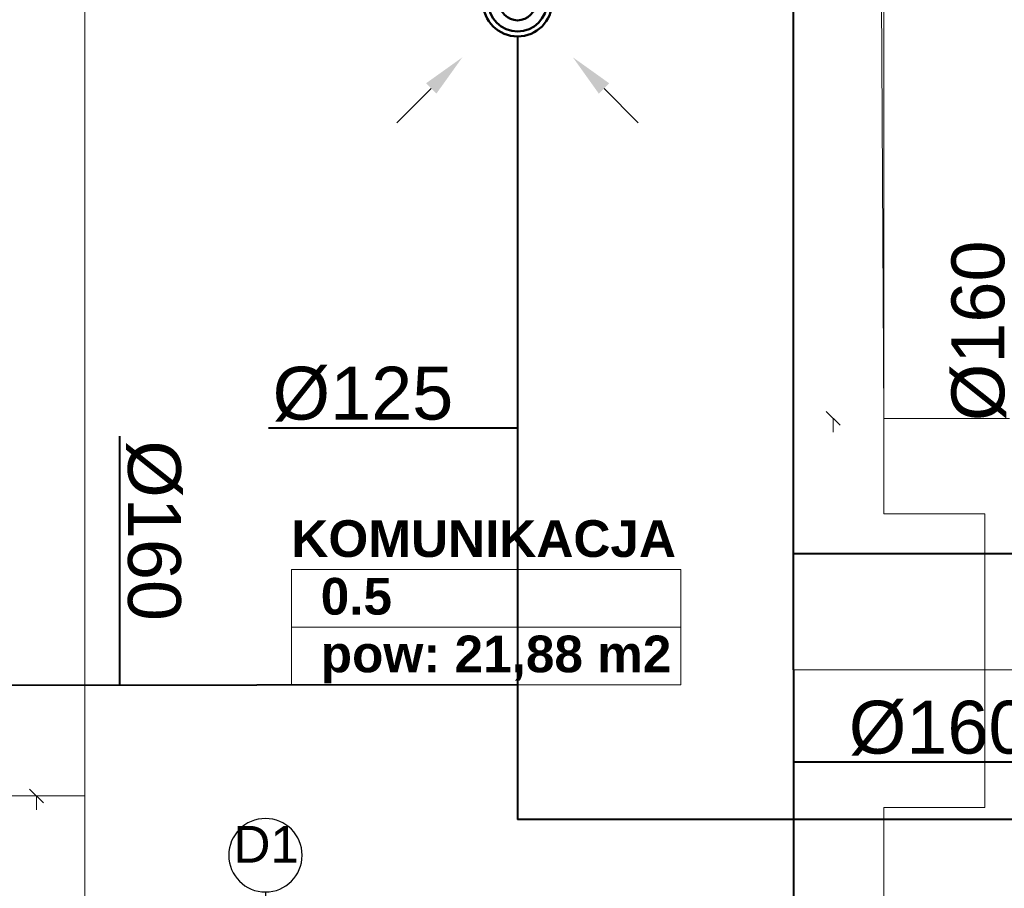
# Model space of a CAD drawing. Header units: millimetres. Extents: x 178516 to 426772, y -178579 to -115871.
# Tile 18 of 256: x 218226 to 221578, y -131773 to -128816. Entities that reach past the tile are written whole.
import ezdxf
from ezdxf.enums import TextEntityAlignment as Align

# ---------------------------------------------------------------- set-up
doc = ezdxf.new("R2010")
doc.units = ezdxf.units.MM
doc.header["$MEASUREMENT"] = 0
doc.layers.get('0').update_dxf_attribs({"color": 252, "lineweight": 5})
doc.layers.add('HVAC_exhaust_W1', color=7, linetype='Continuous', lineweight=50, true_color=0xd10000)
for name, color, linetype, lineweight in [('HVAC_exhaust_W1.1', 30, 'Continuous', 50), ('IS_nawiew', 5, 'Continuous', 40), ('IS_wywiew', 1, 'Continuous', 40), ('Nowe_! NAZWY POM', 252, 'Continuous', 5), ('Nowe_! NAZWY POM_Nr_pióra__19', 252, 'Continuous', 5), ('Nowe_820-G Rysunki Obrazki_Nr_pióra__24', 252, 'Continuous', 5), ('Nowe_Metryczki pomieszczeń ARCHICADa_Nr_pióra__13', 252, 'Continuous', 5), ('Nowe_Nowe_220(1)-A Ściany zewnętrzne_Nr_pióra__57', 252, 'Continuous', 5), ('Nowe_Znaczniki drzwi ARCHICADa', 252, 'Continuous', 5), ('Nowe_Znaczniki drzwi ARCHICADa_Nr_pióra__111', 252, 'Continuous', 5), ('Nowe_Znaczniki drzwi ARCHICADa_Nr_pióra__141', 252, 'Continuous', 5)]:
    doc.layers.add(name, color=color, linetype=linetype, lineweight=lineweight)
doc.styles.add('GENERATED_STYLE_1', font='arial.ttf')
doc.styles.add('GENERATED_STYLE_2', font='arialbd.ttf')
doc.styles.add('WE12', font='arial.ttf')

# ---------------------------------------------------------------- blocks, each defined once
blk = doc.blocks.new('KOMUNIKACJA_0.5_9', base_point=(219813.5, -130786.3))
at = {"layer": 'Nowe_Metryczki pomieszczeń ARCHICADa_Nr_pióra__13', "color": 7, "linetype": 'Continuous', "lineweight": 13}
for p, q in [((219150.5, -130688), (219150.5, -131080.9)), ((219150.5, -130688), (220476.5, -130688)), ((220476.5, -130688), (220476.5, -131080.9)), ((219150.5, -130884.5), (220476.5, -130884.5)), ((219150.5, -131080.9), (220476.5, -131080.9))]:
    blk.add_line(p, q, dxfattribs=at)
at = {"layer": 'Nowe_Metryczki pomieszczeń ARCHICADa_Nr_pióra__13', "color": 7, "lineweight": 13, "style": 'GENERATED_STYLE_2'}
for tag, p in [('ROOM_NAME', (219150.5, -130520.2)), ('ROOM_NUMBER', (219250.5, -130716.6)), ('ROOM_CALC_AREA', (219250.5, -130913))]:
    blk.add_attdef(tag, text='', height=125, dxfattribs=at).set_placement(p, align=Align.TOP_LEFT)
blk = doc.blocks.new('D Marker 11_24')
at = {"layer": 'Nowe_Znaczniki drzwi ARCHICADa_Nr_pióra__111', "color": 7, "linetype": 'Continuous', "lineweight": 25}
blk.add_line((0, 802.4), (0, -743.6), dxfattribs=at)
at = {"layer": 'Nowe_Znaczniki drzwi ARCHICADa_Nr_pióra__141', "color": 7, "linetype": 'Continuous', "lineweight": 25}
for start, end in [(0, 180), (180, 0)]:
    blk.add_arc((0, 927.4), 125, start, end, dxfattribs=at)
at = {"layer": 'Nowe_Znaczniki drzwi ARCHICADa_Nr_pióra__141', "color": 7, "lineweight": 25, "style": 'GENERATED_STYLE_1'}
for tag, p in [('AC_MarkerText_4', (-19.6, 304.8)), ('AC_WIDO_B_SIZE', (230.4, 209.9))]:
    blk.add_attdef(tag, text='', height=125, rotation=90, dxfattribs=at).set_placement(p, align=Align.BOTTOM_LEFT)
blk.add_attdef('AC_MarkerText_1', text='', height=125, dxfattribs=at).set_placement((-109.1, 864.9), align=Align.BOTTOM_LEFT)
blk = doc.blocks.new('podkład 20251118')
at = {"color": 252, "linetype": 'Continuous', "lineweight": 5}
for p, q in [((221019, -130197), (220971.5, -130149.5)), ((220995.2, -130173.3), (220995.2, -130220.8)), ((218306.8, -131483), (218259.3, -131435.5)), ((218283.1, -131459.2), (218283.1, -131506.7))]:
    blk.add_line(p, q, dxfattribs=at)
at = {"layer": 'Nowe_! NAZWY POM_Nr_pióra__19', "color": 252, "linetype": 'Continuous', "lineweight": 5}
for p, q in [((218448, -128608.8), (218448, -131458.4)), ((221168, -130173.3), (221159.3, -128608.8)), ((221595.8, -130173.3), (221168, -130173.3)), ((218448, -131458.4), (213297, -131458.4))]:
    blk.add_line(p, q, dxfattribs=at)
at = {"layer": 'Nowe_820-G Rysunki Obrazki_Nr_pióra__24', "color": 7, "linetype": 'Continuous', "lineweight": 15}
blk.add_line((220859.9, -131029.5), (222059.4, -131029.5), dxfattribs=at)
at = {"layer": 'Nowe_Nowe_220(1)-A Ściany zewnętrzne_Nr_pióra__57', "color": 252, "linetype": 'Continuous', "lineweight": 5}
for p, q in [((218448, -127038.4), (218448, -132588.4)), ((221168, -127198.4), (221168, -130498.4)), ((221168, -130498.4), (221511.2, -130498.4)), ((221511.2, -130498.4), (221511.2, -131498.4)), ((221168, -131498.4), (221511.2, -131498.4)), ((221168, -131498.4), (221168, -131938.4))]:
    blk.add_line(p, q, dxfattribs=at)
at = {"layer": 'Nowe_! NAZWY POM', "color": 7, "linetype": 'Continuous', "lineweight": 13}
blk.add_blockref('KOMUNIKACJA_0.5_9', (219813.5, -130786.3), dxfattribs=at).add_auto_attribs({'ROOM_NAME': 'KOMUNIKACJA', 'ROOM_NUMBER': '0.5', 'ROOM_CALC_AREA': 'pow: 21,88 m2'})
at = {"layer": 'Nowe_Znaczniki drzwi ARCHICADa', "color": 7, "linetype": 'Continuous', "lineweight": 25}
blk.add_blockref('D Marker 11_24', (219062.4, -132588.4), dxfattribs=at).add_auto_attribs({'AC_MarkerText_1': 'D1', 'AC_MarkerText_4': '90', 'AC_WIDO_B_SIZE': '200'})
blk = doc.blocks.new('A$C9c2f266a')
at = {"layer": 'HVAC_exhaust_W1', "color": 1, "lineweight": 15}
blk.add_lwpolyline([(106.1, -106.1), (222.7, -222.7)], dxfattribs=at)
at = {"layer": 'HVAC_exhaust_W1', "color": 1}
blk.add_solid([(88.4, -123.7), (0, 0), (123.7, -88.4)], dxfattribs=at)
blk = doc.blocks.new('A$C3e16bd39')
at = {"layer": 'HVAC_exhaust_W1.1', "color": 1}
for centre, radius in [((0, 0), 117.5), ((0, 0), 100), ((0, 0, 200), 62.5)]:
    blk.add_circle(centre, radius, dxfattribs=at)
at = {"layer": 'HVAC_exhaust_W1', "rotation": 180}
blk.add_blockref('A$C9c2f266a', (-188.1, 188.4, -20), dxfattribs=at)
at = {"layer": 'HVAC_exhaust_W1', "xscale": -1, "rotation": 180}
blk.add_blockref('A$C9c2f266a', (188.1, 188.4, -20), dxfattribs=at)
at = {"layer": 'HVAC_exhaust_W1', "xscale": -1}
blk.add_blockref('A$C9c2f266a', (-188.1, -188.4, -20), dxfattribs=at)
at = {"layer": 'HVAC_exhaust_W1'}
blk.add_blockref('A$C9c2f266a', (188.1, -188.4, -20), dxfattribs=at)

msp = doc.modelspace()

# ---------------------------------------------------------------- linework, layer by layer
at = {"layer": 'IS_nawiew'}
for p, q in [((220859.9, -131029.5), (220859.9, -127275.8)), ((222296.5, -130634.2), (220859.9, -130634.2)), ((220859.9, -131029.5), (220859.9, -132005.3))]:
    msp.add_line(p, q, dxfattribs=at)
msp.add_lwpolyline([(220859.9, -131343.4), (221708.2, -131343.4), (221708.2, -131343.4)], dxfattribs=at)
at = {"layer": 'IS_wywiew'}
for p, q in [((219920.8, -128873.2, -200), (219920.8, -131539.3)), ((219920.8, -131080.9, -34.4), (213927.1, -131087.2)), ((225929, -131539.3), (219920.8, -131539.3))]:
    msp.add_line(p, q, dxfattribs=at)
for points, elevation in [([(219072.5, -130206.2), (219920.8, -130206.2), (219920.8, -130206.2)], -100), ([(218565.7, -130234), (218565.7, -131082.3), (218565.7, -131082.3)], -26.6)]:
    msp.add_lwpolyline(points, dxfattribs=dict(at, elevation=elevation))

# ---------------------------------------------------------------- block references
msp.add_blockref('podkład 20251118', (0, 0))
msp.add_blockref('A$C3e16bd39', (219920.8, -128755.7, -200), dxfattribs=at)

# ---------------------------------------------------------------- texts
at = {"layer": 'IS_nawiew', "insert": (221491.2, -129875.3), "char_height": 180, "width": 932.234, "attachment_point": 5, "rotation": 90, "style": 'WE12'}
msp.add_mtext('%%C160', dxfattribs=at)
at = {"layer": 'IS_nawiew', "insert": (221356.1, -131228.2), "char_height": 180, "width": 932.234, "attachment_point": 5, "style": 'WE12'}
msp.add_mtext('%%C160', dxfattribs=at)
at = {"layer": 'IS_wywiew', "insert": (219394.3, -130091, -100), "char_height": 180, "width": 932.234, "attachment_point": 5, "style": 'WE12'}
msp.add_mtext('%%C125', dxfattribs=at)
at = {"layer": 'IS_wywiew', "insert": (218681, -130555.8, -26.6), "char_height": 180, "width": 932.234, "attachment_point": 5, "rotation": 270, "style": 'WE12'}
msp.add_mtext('%%C160', dxfattribs=at)

doc.saveas('drawing.dxf')
